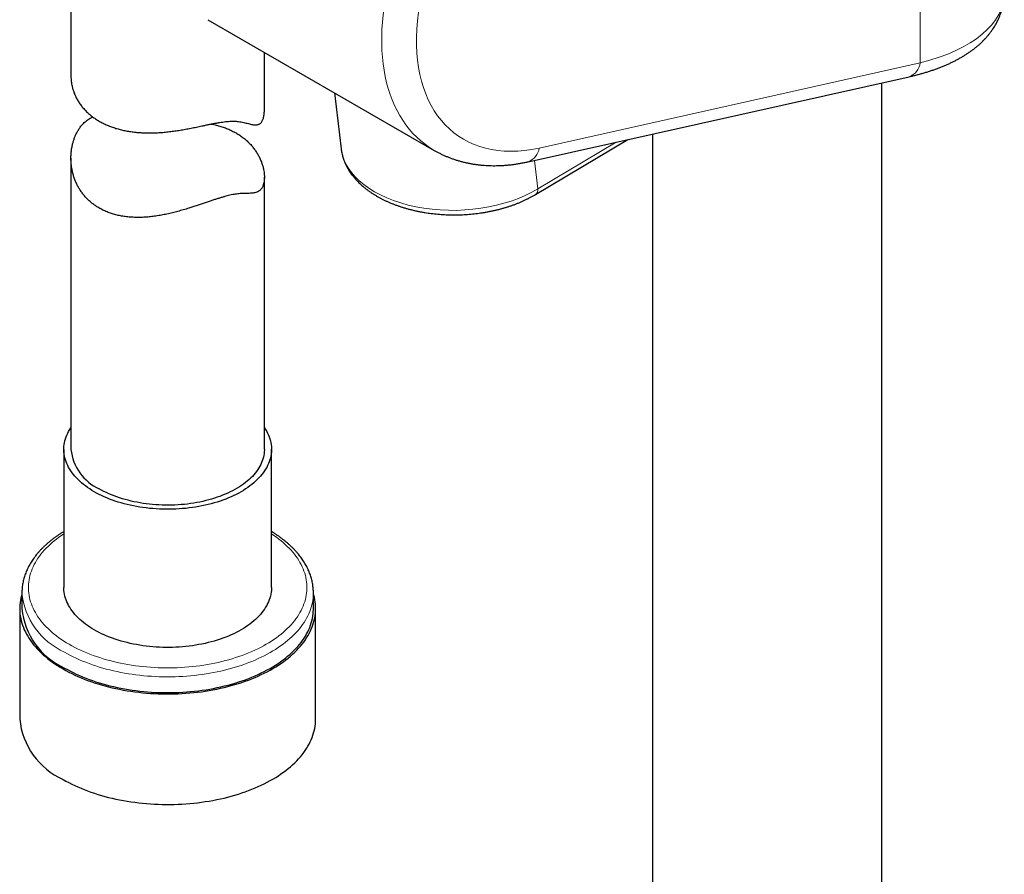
# Model space of a CAD drawing. Header units: millimetres. Extents: x 8 to 961, y 12 to 950.
# Tile 74 of 171: x 854 to 930, y 232 to 298. Entities that reach past the tile are written whole.
import ezdxf

# ---------------------------------------------------------------- set-up
doc = ezdxf.new("R2010")
doc.units = ezdxf.units.MM

msp = doc.modelspace()

# ---------------------------------------------------------------- linework, layer by layer
at = {"color": 252, "linetype": 'Continuous', "lineweight": 0}
for p, q in [((923.881, 328.849), (923.881, 294.473)), ((894.34, 287.872), (923.881, 294.473)), ((894.247, 284.71), (900.32, 288.33)), ((894.247, 284.71), (893.981, 286.913))]:
    msp.add_line(p, q, dxfattribs=at)
at = {"color": 7, "linetype": 'Continuous', "lineweight": 30}
for p, q in [((858.034, 306.225), (858.034, 293.454)), ((868.646, 297.827), (886.209, 287.689)), ((873.034, 290.791), (873.034, 295.295)), ((893.486, 286.803), (923.028, 293.404)), ((920.922, 61.664), (920.922, 292.934)), ((878.461, 292.161), (878.989, 287.804)), ((903.123, 288.956), (903.123, 57.871)), ((894.052, 284.259), (901.218, 288.53)), ((858.034, 287.088), (858.034, 264.492)), ((873.034, 264.492), (873.034, 285.617)), ((857.484, 264.492), (857.484, 253.776)), ((873.584, 253.776), (873.584, 264.492)), ((854.234, 253.368), (854.234, 253.374)), ((854.234, 253.368), (854.234, 252.143)), ((876.834, 252.143), (876.834, 253.368)), ((854.059, 252.143), (854.059, 243.57)), ((877.009, 243.57), (877.009, 252.143))]:
    msp.add_line(p, q, dxfattribs=at)
at = {"color": 7, "linetype": 'Continuous', "lineweight": 30, "flags": 128}
for points in [[(859.842, 261.206), (859.662, 261.313), (859.489, 261.423), (859.321, 261.536), (859.16, 261.653), (859.006, 261.772), (858.858, 261.895), (858.718, 262.019), (858.584, 262.147), (858.457, 262.277), (858.338, 262.409), (858.226, 262.543), (858.121, 262.679), (858.025, 262.817), (857.935, 262.957), (857.854, 263.098), (857.781, 263.241), (857.715, 263.385), (857.658, 263.53), (857.609, 263.677), (857.567, 263.824), (857.534, 263.971), (857.51, 264.12), (857.493, 264.268), (857.485, 264.417), (857.485, 264.566), (857.493, 264.715), (857.51, 264.864), (857.534, 265.012), (857.567, 265.16), (857.609, 265.307), (857.658, 265.453), (857.715, 265.598), (857.781, 265.742), (857.854, 265.885), (857.935, 266.027), (858.025, 266.166), (858.034, 266.18)], [(873.034, 266.18), (873.043, 266.166), (873.132, 266.027), (873.213, 265.885), (873.287, 265.742), (873.352, 265.598), (873.41, 265.453), (873.459, 265.307), (873.5, 265.16), (873.533, 265.012), (873.558, 264.864), (873.574, 264.715), (873.583, 264.566), (873.583, 264.417), (873.574, 264.268), (873.558, 264.12), (873.533, 263.971), (873.5, 263.824), (873.459, 263.677), (873.41, 263.53), (873.352, 263.385), (873.287, 263.241), (873.213, 263.098), (873.132, 262.957), (873.043, 262.817), (872.946, 262.679), (872.842, 262.543), (872.73, 262.409), (872.61, 262.277), (872.484, 262.147), (872.35, 262.019), (872.209, 261.895), (872.061, 261.772), (871.907, 261.653), (871.746, 261.536), (871.579, 261.423), (871.405, 261.313), (871.226, 261.206), (871.041, 261.102), (870.85, 261.002), (870.653, 260.905), (870.451, 260.813), (870.245, 260.723), (870.033, 260.638), (869.817, 260.557), (869.596, 260.48), (869.371, 260.407), (869.142, 260.338), (868.91, 260.273), (868.674, 260.213), (868.435, 260.157), (868.192, 260.105), (867.948, 260.058), (867.7, 260.016), (867.451, 259.978), (867.199, 259.945), (866.946, 259.917), (866.691, 259.893), (866.435, 259.874), (866.178, 259.86), (865.921, 259.85), (865.663, 259.845), (865.405, 259.845), (865.147, 259.85), (864.889, 259.86), (864.632, 259.874), (864.377, 259.893), (864.122, 259.917), (863.868, 259.945), (863.617, 259.978), (863.367, 260.016), (863.12, 260.058), (862.875, 260.105), (862.633, 260.157), (862.394, 260.213), (862.158, 260.273), (861.925, 260.338), (861.696, 260.407), (861.472, 260.48), (861.251, 260.557), (861.035, 260.638), (860.823, 260.723), (860.616, 260.813), (860.414, 260.905), (860.218, 261.002), (860.027, 261.102), (859.842, 261.206)], [(873.034, 264.492), (873.033, 264.456), (873.027, 264.313), (873.013, 264.17), (872.99, 264.027), (872.96, 263.885), (872.921, 263.744), (872.874, 263.603), (872.819, 263.464), (872.756, 263.325), (872.686, 263.188), (872.607, 263.052), (872.521, 262.918), (872.427, 262.785), (872.325, 262.655), (872.216, 262.526), (872.1, 262.4), (871.977, 262.276), (871.846, 262.154), (871.709, 262.035), (871.565, 261.918), (871.414, 261.804), (871.257, 261.694), (871.093, 261.586), (870.924, 261.481), (870.749, 261.38), (870.568, 261.282), (870.381, 261.188), (870.189, 261.097), (869.992, 261.01), (869.79, 260.927), (869.584, 260.848), (869.373, 260.772), (869.158, 260.701), (868.939, 260.634), (868.716, 260.571), (868.49, 260.513), (868.26, 260.458), (868.028, 260.408), (867.792, 260.363), (867.555, 260.322), (867.315, 260.286), (867.073, 260.254), (866.829, 260.227), (866.584, 260.205), (866.338, 260.187), (866.091, 260.174), (865.844, 260.166), (865.596, 260.162), (865.348, 260.163), (865.1, 260.169), (864.853, 260.18), (864.606, 260.195), (864.36, 260.215), (864.116, 260.24), (863.873, 260.27), (863.633, 260.304), (863.394, 260.342), (863.157, 260.385), (862.923, 260.433), (862.692, 260.485), (862.464, 260.541), (862.24, 260.602), (862.019, 260.667), (861.802, 260.736), (861.589, 260.81), (861.38, 260.887), (861.176, 260.968), (860.976, 261.053), (860.782, 261.142), (860.593, 261.235), (860.409, 261.331), (860.23, 261.43)], [(873.584, 253.776), (873.583, 253.702), (873.574, 253.553), (873.558, 253.404), (873.533, 253.256), (873.5, 253.108), (873.459, 252.961), (873.41, 252.815), (873.352, 252.67), (873.287, 252.526), (873.213, 252.383), (873.132, 252.241), (873.043, 252.102), (872.946, 251.964), (872.842, 251.827), (872.73, 251.693), (872.61, 251.561), (872.484, 251.431), (872.35, 251.304), (872.209, 251.179), (872.061, 251.057), (871.907, 250.937), (871.746, 250.821), (871.579, 250.708), (871.405, 250.597), (871.226, 250.49), (871.041, 250.387), (870.85, 250.286), (870.653, 250.19), (870.451, 250.097), (870.245, 250.008), (870.033, 249.923), (869.817, 249.841), (869.596, 249.764), (869.371, 249.691), (869.142, 249.622), (868.91, 249.558), (868.674, 249.497), (868.435, 249.441), (868.192, 249.39), (867.948, 249.343), (867.7, 249.301), (867.451, 249.263), (867.199, 249.23), (866.946, 249.201), (866.691, 249.177), (866.435, 249.158), (866.178, 249.144), (865.921, 249.134), (865.663, 249.13), (865.405, 249.13), (865.147, 249.134), (864.889, 249.144), (864.632, 249.158), (864.377, 249.177), (864.122, 249.201), (863.868, 249.23), (863.617, 249.263), (863.367, 249.301), (863.12, 249.343), (862.875, 249.39), (862.633, 249.441), (862.394, 249.497), (862.158, 249.558), (861.925, 249.622), (861.696, 249.691), (861.472, 249.764), (861.251, 249.841), (861.035, 249.923), (860.823, 250.008), (860.616, 250.097), (860.414, 250.19), (860.218, 250.286), (860.027, 250.387), (859.842, 250.49), (859.662, 250.597), (859.489, 250.708), (859.321, 250.821), (859.16, 250.937), (859.006, 251.057), (858.858, 251.179), (858.718, 251.304), (858.584, 251.431), (858.457, 251.561), (858.338, 251.693), (858.226, 251.827), (858.121, 251.964), (858.025, 252.102), (857.935, 252.241), (857.854, 252.383), (857.781, 252.526), (857.715, 252.67), (857.658, 252.815), (857.609, 252.961), (857.567, 253.108), (857.534, 253.256), (857.51, 253.404), (857.493, 253.553), (857.485, 253.702), (857.484, 253.776)], [(854.234, 253.296), (854.188, 253.136), (854.146, 252.96), (854.113, 252.784), (854.087, 252.608), (854.07, 252.431), (854.06, 252.254), (854.059, 252.077), (854.067, 251.9), (854.082, 251.723), (854.105, 251.546), (854.137, 251.37), (854.177, 251.194), (854.225, 251.02), (854.281, 250.845), (854.345, 250.672), (854.417, 250.5), (854.497, 250.329), (854.585, 250.159), (854.681, 249.991), (854.785, 249.824), (854.896, 249.659), (855.015, 249.496), (855.141, 249.335), (855.275, 249.175), (855.416, 249.018), (855.564, 248.863), (855.72, 248.71), (855.882, 248.56), (856.052, 248.412), (856.228, 248.267), (856.411, 248.125), (856.6, 247.986), (856.796, 247.849), (856.998, 247.716), (857.206, 247.586), (857.42, 247.459)], [(857.42, 247.459), (857.64, 247.335), (857.865, 247.215), (858.096, 247.099), (858.332, 246.986), (858.574, 246.876), (858.82, 246.771), (859.071, 246.669), (859.327, 246.571), (859.587, 246.478), (859.852, 246.388), (860.12, 246.302), (860.393, 246.221), (860.669, 246.144), (860.948, 246.071), (861.231, 246.002), (861.517, 245.938), (861.806, 245.878), (862.097, 245.823), (862.391, 245.772), (862.687, 245.726), (862.986, 245.684), (863.286, 245.647), (863.587, 245.615), (863.89, 245.587), (864.195, 245.564), (864.5, 245.546), (864.806, 245.532), (865.112, 245.523), (865.419, 245.519), (865.725, 245.52), (866.032, 245.525), (866.338, 245.535), (866.644, 245.55), (866.949, 245.569), (867.253, 245.594), (867.556, 245.622), (867.857, 245.656), (868.157, 245.694), (868.454, 245.737), (868.75, 245.784), (869.043, 245.836), (869.334, 245.893), (869.622, 245.954), (869.907, 246.019), (870.189, 246.089), (870.468, 246.163), (870.743, 246.241), (871.015, 246.323), (871.282, 246.41), (871.546, 246.501), (871.805, 246.596), (872.06, 246.694), (872.31, 246.797), (872.555, 246.903), (872.795, 247.014), (873.03, 247.128), (873.259, 247.245), (873.483, 247.366), (873.702, 247.49), (873.914, 247.618), (874.121, 247.749), (874.321, 247.883), (874.516, 248.02), (874.703, 248.16), (874.884, 248.303), (875.059, 248.449), (875.227, 248.597), (875.387, 248.748), (875.541, 248.902), (875.687, 249.057), (875.827, 249.215), (875.959, 249.375), (876.083, 249.537), (876.2, 249.7), (876.309, 249.866), (876.411, 250.033), (876.505, 250.202), (876.591, 250.372), (876.669, 250.543), (876.739, 250.715), (876.801, 250.889), (876.855, 251.063), (876.901, 251.238), (876.939, 251.414), (876.969, 251.59), (876.99, 251.767), (877.004, 251.944), (877.009, 252.121), (877.006, 252.298), (876.994, 252.475), (876.975, 252.652), (876.947, 252.828), (876.911, 253.004), (876.867, 253.179), (876.834, 253.296)], [(857.543, 247.53), (857.762, 247.408), (857.986, 247.289), (858.215, 247.173), (858.45, 247.061), (858.69, 246.952), (858.935, 246.848), (859.185, 246.747), (859.439, 246.65), (859.698, 246.557), (859.961, 246.468), (860.228, 246.384), (860.499, 246.303), (860.774, 246.227), (861.052, 246.155), (861.333, 246.087), (861.617, 246.024), (861.904, 245.965), (862.194, 245.911), (862.487, 245.861), (862.781, 245.816), (863.078, 245.776), (863.376, 245.74), (863.676, 245.709), (863.977, 245.682), (864.279, 245.66), (864.583, 245.643), (864.887, 245.631), (865.191, 245.623), (865.496, 245.62), (865.8, 245.622), (866.105, 245.628), (866.409, 245.639), (866.712, 245.655), (867.015, 245.676), (867.317, 245.702), (867.617, 245.732), (867.915, 245.766), (868.212, 245.806), (868.507, 245.85), (868.8, 245.898), (869.091, 245.951), (869.379, 246.009), (869.664, 246.071), (869.946, 246.138), (870.225, 246.209), (870.5, 246.284), (870.772, 246.363), (871.04, 246.447), (871.304, 246.535), (871.564, 246.626), (871.82, 246.722), (872.071, 246.822), (872.317, 246.926), (872.558, 247.033), (872.794, 247.144), (873.025, 247.259), (873.25, 247.378), (873.47, 247.499), (873.684, 247.625), (873.892, 247.753), (874.094, 247.885), (874.29, 248.02), (874.479, 248.157), (874.662, 248.298), (874.838, 248.442), (875.008, 248.588), (875.171, 248.737), (875.326, 248.888), (875.475, 249.041), (875.616, 249.197), (875.75, 249.355), (875.876, 249.515), (875.995, 249.677), (876.107, 249.841), (876.21, 250.006), (876.306, 250.173), (876.394, 250.342), (876.475, 250.512), (876.547, 250.682), (876.611, 250.854), (876.667, 251.027), (876.715, 251.201), (876.755, 251.375), (876.787, 251.55), (876.811, 251.726), (876.826, 251.901), (876.833, 252.077), (876.834, 252.143)], [(857.42, 238.885), (857.64, 238.762), (857.865, 238.642), (858.096, 238.525), (858.332, 238.412), (858.574, 238.303), (858.82, 238.197), (859.071, 238.096), (859.327, 237.998), (859.587, 237.904), (859.852, 237.814), (860.12, 237.729), (860.393, 237.647), (860.669, 237.57), (860.948, 237.497), (861.231, 237.428), (861.517, 237.364), (861.806, 237.304), (862.097, 237.249), (862.391, 237.198), (862.687, 237.152), (862.986, 237.111), (863.286, 237.073), (863.587, 237.041), (863.89, 237.013), (864.195, 236.99), (864.5, 236.972), (864.806, 236.958), (865.112, 236.95), (865.419, 236.945), (865.725, 236.946), (866.032, 236.951), (866.338, 236.961), (866.644, 236.976), (866.949, 236.996), (867.253, 237.02), (867.556, 237.049), (867.857, 237.082), (868.157, 237.12), (868.454, 237.163), (868.75, 237.211), (869.043, 237.263), (869.334, 237.319), (869.622, 237.38), (869.907, 237.445), (870.189, 237.515), (870.468, 237.589), (870.743, 237.667), (871.015, 237.75), (871.282, 237.836), (871.546, 237.927), (871.805, 238.022), (872.06, 238.121), (872.31, 238.223), (872.555, 238.33), (872.795, 238.44), (873.03, 238.554), (873.259, 238.671), (873.483, 238.792), (873.702, 238.917), (873.914, 239.044), (874.121, 239.175), (874.321, 239.31), (874.516, 239.447), (874.703, 239.587), (874.884, 239.73), (875.059, 239.875), (875.227, 240.024), (875.387, 240.175), (875.541, 240.328), (875.687, 240.483), (875.827, 240.641), (875.959, 240.801), (876.083, 240.963), (876.2, 241.127), (876.309, 241.292), (876.411, 241.459), (876.505, 241.628), (876.591, 241.798), (876.669, 241.969), (876.739, 242.142), (876.801, 242.315), (876.855, 242.49), (876.901, 242.665), (876.939, 242.84), (876.969, 243.017), (876.99, 243.193), (877.004, 243.37), (877.009, 243.547), (877.009, 243.57)]]:
    msp.add_lwpolyline(points, dxfattribs=at)
at = {"color": 252, "linetype": 'Continuous', "lineweight": 0, "flags": 128}
for points in [[(857.484, 257.933), (857.292, 257.806), (857.103, 257.673), (856.92, 257.538), (856.744, 257.399), (856.575, 257.258), (856.412, 257.114), (856.256, 256.968), (856.107, 256.819), (855.966, 256.668), (855.831, 256.515), (855.704, 256.359), (855.585, 256.202), (855.473, 256.043), (855.368, 255.882), (855.272, 255.719), (855.183, 255.555), (855.102, 255.39), (855.029, 255.223), (854.964, 255.056), (854.907, 254.887), (854.858, 254.718), (854.817, 254.547), (854.784, 254.377), (854.759, 254.205), (854.743, 254.034), (854.735, 253.862), (854.735, 253.69), (854.743, 253.519), (854.759, 253.347), (854.784, 253.176), (854.817, 253.005), (854.858, 252.835), (854.907, 252.665), (854.964, 252.497), (855.029, 252.329), (855.102, 252.163), (855.183, 251.997), (855.272, 251.833), (855.368, 251.671), (855.473, 251.51), (855.585, 251.351), (855.704, 251.193), (855.831, 251.038), (855.966, 250.885), (856.107, 250.734), (856.256, 250.585), (856.412, 250.438), (856.575, 250.295), (856.744, 250.153), (856.92, 250.015), (857.103, 249.879), (857.292, 249.747), (857.488, 249.617), (857.689, 249.491), (857.897, 249.368)], [(857.897, 249.368), (858.11, 249.248), (858.329, 249.131), (858.554, 249.019), (858.783, 248.909), (859.018, 248.804), (859.258, 248.702), (859.503, 248.604), (859.752, 248.51), (860.005, 248.42), (860.263, 248.334), (860.525, 248.253), (860.79, 248.175), (861.06, 248.102), (861.332, 248.033), (861.608, 247.968), (861.887, 247.908), (862.168, 247.852), (862.452, 247.801), (862.739, 247.754), (863.027, 247.712), (863.317, 247.674), (863.61, 247.641), (863.903, 247.613), (864.198, 247.589), (864.494, 247.571), (864.79, 247.556), (865.087, 247.547), (865.385, 247.542), (865.683, 247.542), (865.98, 247.547), (866.277, 247.556), (866.574, 247.571), (866.87, 247.589), (867.164, 247.613), (867.458, 247.641), (867.75, 247.674), (868.04, 247.712), (868.329, 247.754), (868.615, 247.801), (868.899, 247.852), (869.181, 247.908), (869.46, 247.968), (869.735, 248.033), (870.008, 248.102), (870.277, 248.175), (870.543, 248.253), (870.804, 248.334), (871.062, 248.42), (871.316, 248.51), (871.565, 248.604), (871.809, 248.702), (872.049, 248.804), (872.284, 248.909), (872.514, 249.019), (872.738, 249.131), (872.957, 249.248), (873.171, 249.368), (873.378, 249.491), (873.58, 249.617), (873.775, 249.747), (873.964, 249.879), (874.147, 250.015), (874.323, 250.153), (874.493, 250.295), (874.656, 250.438), (874.812, 250.585), (874.96, 250.734), (875.102, 250.885), (875.236, 251.038), (875.363, 251.193), (875.483, 251.351), (875.595, 251.51), (875.699, 251.671), (875.796, 251.833), (875.885, 251.997), (875.966, 252.163), (876.039, 252.329), (876.104, 252.497), (876.161, 252.665), (876.21, 252.835), (876.251, 253.005), (876.284, 253.176), (876.308, 253.347), (876.325, 253.519), (876.333, 253.69), (876.333, 253.862), (876.325, 254.034), (876.308, 254.205), (876.284, 254.377), (876.251, 254.547), (876.21, 254.718), (876.161, 254.887), (876.104, 255.056), (876.039, 255.223), (875.966, 255.39), (875.885, 255.555), (875.796, 255.719), (875.699, 255.882), (875.595, 256.043), (875.483, 256.202), (875.363, 256.359), (875.236, 256.515), (875.102, 256.668), (874.96, 256.819), (874.812, 256.968), (874.656, 257.114), (874.493, 257.258), (874.323, 257.399), (874.147, 257.538), (873.964, 257.673), (873.775, 257.806), (873.584, 257.933)], [(876.834, 253.367), (876.833, 253.302), (876.826, 253.126), (876.811, 252.95), (876.787, 252.775), (876.755, 252.6), (876.715, 252.426), (876.667, 252.252), (876.611, 252.079), (876.547, 251.907), (876.475, 251.736), (876.394, 251.567), (876.306, 251.398), (876.21, 251.231), (876.107, 251.066), (875.995, 250.902), (875.876, 250.74), (875.75, 250.58), (875.616, 250.422), (875.475, 250.266), (875.326, 250.113), (875.171, 249.961), (875.008, 249.813), (874.838, 249.666), (874.662, 249.523), (874.479, 249.382), (874.29, 249.245), (874.094, 249.11), (873.892, 248.978), (873.684, 248.85), (873.47, 248.724), (873.25, 248.602), (873.025, 248.484), (872.794, 248.369), (872.558, 248.258), (872.317, 248.151), (872.071, 248.047), (871.82, 247.947), (871.564, 247.851), (871.304, 247.759), (871.04, 247.672), (870.772, 247.588), (870.5, 247.508), (870.225, 247.433), (869.946, 247.362), (869.664, 247.296), (869.379, 247.234), (869.091, 247.176), (868.8, 247.123), (868.507, 247.075), (868.212, 247.031), (867.915, 246.991), (867.617, 246.956), (867.317, 246.926), (867.015, 246.901), (866.712, 246.88), (866.409, 246.864), (866.105, 246.853), (865.8, 246.846), (865.496, 246.845), (865.191, 246.848), (864.887, 246.855), (864.583, 246.868), (864.279, 246.885), (863.977, 246.907), (863.676, 246.933), (863.376, 246.965), (863.078, 247.001), (862.781, 247.041), (862.487, 247.086), (862.194, 247.136), (861.904, 247.19), (861.617, 247.249), (861.333, 247.312), (861.052, 247.38), (860.774, 247.452), (860.499, 247.528), (860.228, 247.608), (859.961, 247.693), (859.698, 247.782), (859.439, 247.875), (859.185, 247.972), (858.935, 248.072), (858.69, 248.177), (858.45, 248.285), (858.215, 248.398), (857.986, 248.513), (857.762, 248.633), (857.543, 248.755)]]:
    msp.add_lwpolyline(points, dxfattribs=at)
at = {"color": 252, "linetype": 'Continuous', "lineweight": 0}
for centre, radius, start, end in [((922.636, 294.592), 1.251, 288.26243, 354.55276), ((893.068, 288.012), 1.28, 289.09594, 353.71961), ((893.768, 284.65), 0.484, 306.07847, 7.11977), ((859.867, 253.916), 5.66, 185.55833, 245.76188)]:
    msp.add_arc(centre, radius, start, end, dxfattribs=at)
at = {"color": 7, "linetype": 'Continuous', "lineweight": 30}
for centre, radius, start, end in [((861.781, 264.862), 3.765, 185.63669, 245.68344), ((859.867, 252.691), 5.66, 185.55833, 245.76188), ((859.787, 244.132), 5.756, 185.60599, 245.71416)]:
    msp.add_arc(centre, radius, start, end, dxfattribs=at)
at = {"color": 252, "linetype": 'Continuous', "lineweight": 0}
for centre, major_axis, ratio, start_param, end_param in [((896.058, 303.151), (10.272, 15.198), 0.619116, 0.841079, 3.185476), ((897.347, 302.269), (9.282, 13.457), 0.623924, 0.847345, 3.734358), ((912.023, 302.309), (18.347, -2.916), 0.440963, 5.483088, 6.353151), ((887.926, 288.359), (8.959, 0.27), 0.593625, 3.195384, 5.477572)]:
    msp.add_ellipse(centre, major_axis=major_axis, ratio=ratio, start_param=start_param, end_param=end_param, dxfattribs=at)
at = {"color": 7, "linetype": 'Continuous', "lineweight": 30}
for points, knots in [([(923.028, 293.404), (923.079, 293.416), (923.231, 293.45), (923.478, 293.509), (923.769, 293.584), (924.055, 293.663), (924.337, 293.745), (924.615, 293.832), (924.888, 293.923), (925.156, 294.017), (925.42, 294.116), (925.679, 294.22), (925.932, 294.327), (926.181, 294.438), (926.423, 294.554), (926.66, 294.673), (926.891, 294.797), (927.116, 294.925), (927.334, 295.057), (927.546, 295.193), (927.751, 295.332), (927.948, 295.475), (928.139, 295.622), (928.322, 295.772), (928.497, 295.925), (928.665, 296.081), (928.825, 296.24), (928.977, 296.401), (929.121, 296.566), (929.258, 296.732), (929.386, 296.901), (929.507, 297.072), (929.62, 297.245), (929.725, 297.42), (929.823, 297.597), (929.913, 297.776), (929.996, 297.956), (930.071, 298.138), (930.138, 298.322), (930.199, 298.506), (930.251, 298.693), (930.297, 298.88), (930.335, 299.068), (930.365, 299.258), (930.389, 299.448), (930.405, 299.64), (930.413, 299.813), (930.413, 299.922), (930.413, 299.967)], [0, 0, 0, 0, 0.01242, 0.036312, 0.06024, 0.084213, 0.108226, 0.132278, 0.156365, 0.180483, 0.204625, 0.228785, 0.252953, 0.277115, 0.301256, 0.325361, 0.349413, 0.373391, 0.397274, 0.421039, 0.444663, 0.468121, 0.491392, 0.514454, 0.537289, 0.559881, 0.58222, 0.604298, 0.626111, 0.647661, 0.668951, 0.689989, 0.710788, 0.731358, 0.751717, 0.771882, 0.791869, 0.8117, 0.831393, 0.85097, 0.870451, 0.889856, 0.909208, 0.928526, 0.947832, 0.967141, 0.986472, 1, 1, 1, 1]), ([(858.036, 293.454), (858.035, 293.422), (858.033, 293.301), (858.05, 293.092), (858.086, 292.826), (858.143, 292.56), (858.221, 292.294), (858.321, 292.027), (858.445, 291.761), (858.594, 291.496), (858.767, 291.237), (858.964, 290.987), (859.185, 290.745), (859.422, 290.522), (859.674, 290.316), (859.938, 290.127), (860.222, 289.951), (860.525, 289.788), (860.846, 289.639), (861.177, 289.508), (861.514, 289.396), (861.856, 289.3), (862.212, 289.219), (862.58, 289.153), (862.96, 289.102), (863.347, 289.067), (863.738, 289.047), (864.134, 289.041), (864.537, 289.049), (864.946, 289.07), (865.361, 289.105), (865.778, 289.151), (866.195, 289.208), (866.612, 289.275), (867.031, 289.349), (867.451, 289.43), (867.87, 289.516), (868.235, 289.592), (868.546, 289.658), (868.808, 289.711), (869.065, 289.763), (869.319, 289.811), (869.567, 289.854), (869.805, 289.89), (870.032, 289.919), (870.248, 289.94), (870.456, 289.953), (870.655, 289.956), (870.845, 289.949), (871.04, 289.93), (871.238, 289.899), (871.435, 289.858), (871.619, 289.812), (871.793, 289.766), (871.957, 289.724), (872.113, 289.69), (872.26, 289.668), (872.382, 289.664), (872.483, 289.675), (872.564, 289.695), (872.641, 289.728), (872.714, 289.777), (872.782, 289.842), (872.843, 289.924), (872.895, 290.02), (872.94, 290.13), (872.976, 290.254), (873.005, 290.39), (873.023, 290.539), (873.034, 290.672), (873.032, 290.759), (873.032, 290.791)], [0, 0, 0, 0, 0.005858, 0.021643, 0.037418, 0.053573, 0.069739, 0.085894, 0.10311, 0.12034, 0.137556, 0.155305, 0.17307, 0.190818, 0.207485, 0.224165, 0.240831, 0.258006, 0.275196, 0.292371, 0.30866, 0.324962, 0.341251, 0.357996, 0.374753, 0.391497, 0.408133, 0.42478, 0.441416, 0.458501, 0.475598, 0.492683, 0.509894, 0.527118, 0.544327, 0.562129, 0.579947, 0.597743, 0.609487, 0.621239, 0.632981, 0.645039, 0.657107, 0.669164, 0.680924, 0.692696, 0.704457, 0.716614, 0.728784, 0.740945, 0.756519, 0.772111, 0.787713, 0.803302, 0.819197, 0.835105, 0.851004, 0.866886, 0.877282, 0.887683, 0.898076, 0.908782, 0.919499, 0.930202, 0.940623, 0.951056, 0.961479, 0.972244, 0.983017, 0.993784, 1, 1, 1, 1]), ([(870.837, 289.037), (870.932, 288.98), (871.121, 288.866), (871.384, 288.676), (871.633, 288.471), (871.865, 288.25), (872.08, 288.014), (872.273, 287.77), (872.443, 287.52), (872.591, 287.266), (872.719, 287.004), (872.827, 286.737), (872.914, 286.466), (872.973, 286.219), (873.01, 285.997), (873.03, 285.8), (873.036, 285.607), (873.028, 285.421), (873.007, 285.244), (872.973, 285.088), (872.929, 284.954), (872.88, 284.84), (872.821, 284.737), (872.753, 284.648), (872.676, 284.573), (872.579, 284.503), (872.456, 284.443), (872.306, 284.399), (872.14, 284.372), (871.96, 284.358), (871.764, 284.352), (871.575, 284.349), (871.397, 284.344), (871.235, 284.337), (871.062, 284.324), (870.877, 284.304), (870.68, 284.274), (870.474, 284.234), (870.259, 284.185), (870.037, 284.127), (869.803, 284.062), (869.559, 283.988), (869.305, 283.908), (869.034, 283.819), (868.746, 283.723), (868.443, 283.62), (868.132, 283.514), (867.814, 283.408), (867.49, 283.302), (867.135, 283.189), (866.749, 283.072), (866.332, 282.953), (865.909, 282.844), (865.482, 282.745), (865.051, 282.659), (864.625, 282.589), (864.203, 282.536), (863.788, 282.501), (863.373, 282.483), (862.959, 282.487), (862.548, 282.511), (862.156, 282.558), (861.783, 282.624), (861.429, 282.71), (861.084, 282.816), (860.748, 282.946), (860.423, 283.099), (860.128, 283.265), (859.862, 283.441), (859.624, 283.624), (859.398, 283.823), (859.186, 284.037), (858.99, 284.267), (858.813, 284.507), (858.655, 284.755), (858.515, 285.011), (858.392, 285.277), (858.287, 285.553), (858.198, 285.837), (858.127, 286.133), (858.074, 286.441), (858.042, 286.758), (858.03, 287.079), (858.04, 287.402), (858.073, 287.726), (858.125, 288.027), (858.192, 288.303), (858.271, 288.556), (858.365, 288.802), (858.477, 289.042), (858.606, 289.271), (858.738, 289.469), (858.87, 289.636), (858.998, 289.777), (859.134, 289.907), (859.281, 290.026), (859.436, 290.132), (859.585, 290.218), (859.686, 290.262), (859.729, 290.281)], [0, 0, 0, 0, 0.011485, 0.022979, 0.034465, 0.046302, 0.058149, 0.069987, 0.081466, 0.092953, 0.104432, 0.116223, 0.128024, 0.139815, 0.148824, 0.157837, 0.166845, 0.176075, 0.185312, 0.19454, 0.202186, 0.209839, 0.217485, 0.225372, 0.233267, 0.241157, 0.252759, 0.264376, 0.275986, 0.287864, 0.299748, 0.311627, 0.319688, 0.327751, 0.33581, 0.34405, 0.352296, 0.360533, 0.368621, 0.376718, 0.384806, 0.393188, 0.401577, 0.40996, 0.419362, 0.428772, 0.438176, 0.447843, 0.457516, 0.467185, 0.479404, 0.491635, 0.503856, 0.516427, 0.529007, 0.541578, 0.553883, 0.566197, 0.578501, 0.591192, 0.603895, 0.616586, 0.628339, 0.640102, 0.651854, 0.66403, 0.676218, 0.688393, 0.698983, 0.70958, 0.72017, 0.731068, 0.741975, 0.752873, 0.763489, 0.774112, 0.784728, 0.7956, 0.80648, 0.817353, 0.829011, 0.840676, 0.852334, 0.864285, 0.876243, 0.888193, 0.898059, 0.90793, 0.917794, 0.927907, 0.938027, 0.948137, 0.955682, 0.96323, 0.970774, 0.97852, 0.986273, 0.994019, 1, 1, 1, 1]), ([(868.919, 289.733), (868.985, 289.72), (869.177, 289.683), (869.482, 289.602), (869.84, 289.492), (870.186, 289.36), (870.523, 289.21), (870.732, 289.095), (870.837, 289.037)], [0, 0, 0, 0, 0.093044, 0.271047, 0.448899, 0.632543, 0.81636, 1, 1, 1, 1]), ([(878.989, 287.803), (878.996, 287.752), (879.01, 287.645), (879.04, 287.485), (879.078, 287.321), (879.123, 287.158), (879.176, 286.997), (879.236, 286.836), (879.303, 286.677), (879.377, 286.519), (879.459, 286.362), (879.547, 286.207), (879.643, 286.054), (879.746, 285.902), (879.857, 285.753), (879.974, 285.606), (880.098, 285.461), (880.229, 285.319), (880.367, 285.179), (880.511, 285.043), (880.661, 284.909), (880.818, 284.778), (880.981, 284.65), (881.15, 284.526), (881.325, 284.405), (881.505, 284.288), (881.691, 284.175), (881.882, 284.065), (882.077, 283.959), (882.278, 283.857), (882.483, 283.759), (882.692, 283.665), (882.905, 283.575), (883.123, 283.489), (883.344, 283.408), (883.569, 283.33), (883.797, 283.257), (884.029, 283.188), (884.264, 283.123), (884.501, 283.063), (884.741, 283.007), (884.984, 282.956), (885.229, 282.909), (885.476, 282.866), (885.724, 282.828), (885.975, 282.794), (886.227, 282.765), (886.48, 282.74), (886.735, 282.72), (886.991, 282.704), (887.247, 282.693), (887.504, 282.687), (887.761, 282.685), (888.018, 282.687), (888.275, 282.694), (888.532, 282.706), (888.789, 282.722), (889.044, 282.743), (889.299, 282.768), (889.553, 282.797), (889.806, 282.831), (890.057, 282.87), (890.307, 282.913), (890.555, 282.96), (890.801, 283.012), (891.044, 283.068), (891.285, 283.129), (891.524, 283.194), (891.76, 283.263), (891.993, 283.337), (892.222, 283.414), (892.449, 283.496), (892.672, 283.582), (892.891, 283.672), (893.106, 283.767), (893.317, 283.865), (893.524, 283.967), (893.726, 284.073), (893.902, 284.171), (894.009, 284.234), (894.052, 284.259)], [0, 0, 0, 0, 0.011133, 0.023088, 0.035068, 0.047082, 0.059139, 0.071246, 0.083409, 0.095635, 0.107927, 0.120289, 0.132722, 0.145227, 0.157802, 0.170446, 0.183155, 0.195924, 0.20875, 0.221625, 0.234545, 0.247503, 0.260492, 0.273508, 0.286544, 0.299596, 0.312658, 0.325728, 0.338802, 0.351876, 0.364948, 0.378016, 0.391079, 0.404135, 0.417184, 0.430226, 0.443261, 0.456288, 0.469307, 0.48232, 0.495326, 0.508326, 0.52132, 0.53431, 0.547295, 0.560277, 0.573256, 0.586233, 0.59921, 0.612185, 0.625161, 0.638138, 0.651116, 0.664096, 0.67708, 0.690068, 0.70306, 0.716057, 0.729061, 0.74207, 0.755088, 0.768113, 0.781147, 0.79419, 0.807243, 0.820307, 0.83338, 0.846466, 0.859563, 0.872672, 0.885793, 0.898927, 0.912073, 0.925232, 0.938402, 0.951583, 0.964776, 0.977978, 0.991188, 1, 1, 1, 1]), ([(886.209, 287.689), (886.275, 287.651), (886.414, 287.572), (886.63, 287.46), (886.855, 287.351), (887.083, 287.248), (887.315, 287.152), (887.551, 287.062), (887.791, 286.978), (888.033, 286.901), (888.28, 286.831), (888.529, 286.767), (888.781, 286.71), (889.037, 286.66), (889.296, 286.617), (889.557, 286.58), (889.822, 286.55), (890.089, 286.527), (890.358, 286.511), (890.631, 286.502), (890.905, 286.5), (891.182, 286.505), (891.461, 286.517), (891.742, 286.536), (892.025, 286.562), (892.309, 286.595), (892.595, 286.635), (892.883, 286.682), (893.167, 286.735), (893.369, 286.777), (893.473, 286.8), (893.486, 286.803)], [0, 0, 0, 0, 0.031836, 0.066437, 0.101073, 0.135755, 0.170494, 0.205299, 0.240177, 0.275139, 0.310191, 0.34534, 0.380591, 0.41595, 0.451421, 0.487007, 0.522711, 0.558533, 0.594474, 0.630533, 0.666709, 0.702998, 0.7394, 0.775908, 0.812518, 0.849226, 0.886025, 0.92291, 0.959875, 0.995068, 1, 1, 1, 1]), ([(857.484, 258.113), (857.465, 258.102), (857.377, 258.05), (857.226, 257.954), (857.03, 257.825), (856.841, 257.693), (856.657, 257.558), (856.479, 257.42), (856.307, 257.279), (856.141, 257.136), (855.981, 256.99), (855.828, 256.841), (855.681, 256.69), (855.54, 256.536), (855.407, 256.38), (855.28, 256.222), (855.16, 256.062), (855.047, 255.9), (854.942, 255.736), (854.843, 255.571), (854.752, 255.404), (854.668, 255.236), (854.591, 255.067), (854.522, 254.897), (854.46, 254.726), (854.405, 254.554), (854.358, 254.381), (854.319, 254.208), (854.287, 254.034), (854.262, 253.86), (854.245, 253.686), (854.235, 253.524), (854.235, 253.421), (854.234, 253.375)], [0, 0, 0, 0, 0.009341, 0.043174, 0.07701, 0.110845, 0.144677, 0.178501, 0.212313, 0.246109, 0.279885, 0.313633, 0.347348, 0.381024, 0.414653, 0.448228, 0.481743, 0.515189, 0.54856, 0.581851, 0.615055, 0.648169, 0.681189, 0.714115, 0.746947, 0.779688, 0.812341, 0.844914, 0.877414, 0.90985, 0.942235, 0.974581, 1, 1, 1, 1]), ([(876.833, 253.366), (876.833, 253.388), (876.834, 253.467), (876.828, 253.605), (876.814, 253.778), (876.793, 253.952), (876.765, 254.125), (876.729, 254.298), (876.686, 254.47), (876.635, 254.641), (876.577, 254.812), (876.512, 254.981), (876.44, 255.15), (876.36, 255.318), (876.273, 255.484), (876.179, 255.649), (876.078, 255.812), (875.97, 255.974), (875.854, 256.134), (875.732, 256.293), (875.603, 256.449), (875.467, 256.603), (875.324, 256.755), (875.175, 256.905), (875.019, 257.052), (874.857, 257.197), (874.689, 257.339), (874.515, 257.478), (874.335, 257.615), (874.149, 257.748), (873.957, 257.879), (873.769, 258.001), (873.642, 258.077), (873.584, 258.113)], [0, 0, 0, 0, 0.011876, 0.044131, 0.076388, 0.10866, 0.140961, 0.173304, 0.2057, 0.23816, 0.270694, 0.303308, 0.336009, 0.3688, 0.401682, 0.434656, 0.46772, 0.500871, 0.534105, 0.567415, 0.600797, 0.634242, 0.667746, 0.701301, 0.734899, 0.768535, 0.802201, 0.835893, 0.869605, 0.903332, 0.93707, 0.970814, 1, 1, 1, 1])]:
    msp.add_open_spline(points, degree=3, knots=knots, dxfattribs=at)

doc.saveas('drawing.dxf')
